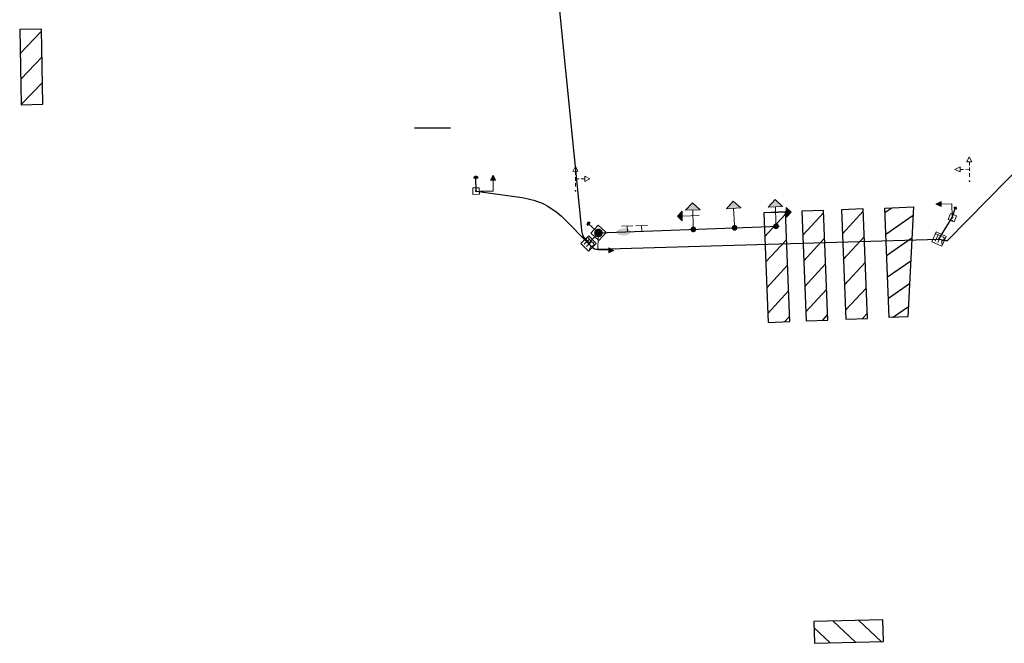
# Model space of a CAD drawing. Header units: feet. Extents: x 2477584 to 2484896, y 499879 to 500376.
# Tile 7 of 11: x 2483264 to 2483536, y 499961 to 500134. Entities that reach past the tile are written whole.
import ezdxf

# ---------------------------------------------------------------- set-up
doc = ezdxf.new("R2010")
doc.units = ezdxf.units.FT
doc.header["$MEASUREMENT"] = 0
for name, color, linetype in [('LT_P_Luminaires', 2, 'Continuous'), ('SG_P_Conduit', 7, 'Continuous'), ('SG_P_Detection', 24, 'Continuous'), ('SG_P_Heads', 2, 'Continuous'), ('SG_P_Mast_Arm', 7, 'Continuous'), ('SG_P_Poles', 7, 'Continuous'), ('SG_P_PullBox', 7, 'Continuous'), ('SG_X_Heads', 2, 'Continuous'), ('SN_P_Signs', 120, 'Continuous')]:
    doc.layers.add(name, color=color, linetype=linetype)
for name, color, linetype, lineweight in [('SG_P_Heads (Construction)', 2, 'Continuous', 13), ('SG_P_PullBox (Construction)', 7, 'Continuous', 13), ('SG_X_Heads (Construction)', 2, 'Continuous', 0)]:
    doc.layers.add(name, color=color, linetype=linetype, lineweight=lineweight)

# ---------------------------------------------------------------- blocks, each defined once
blk = doc.blocks.new('SPOLEP_1')
at = {"layer": 'SG_P_Poles', "linetype": 'Continuous', "lineweight": 0}
h = blk.add_hatch(color=7, dxfattribs=at)
edge = h.paths.add_edge_path()
edge.add_arc((0, 0), 0.06, 0, 360)
at = {"layer": 'SG_P_Poles', "color": 7, "linetype": 'Continuous', "lineweight": 13, "flags": 128}
blk.add_lwpolyline([(-0.075, -0.075), (0.075, -0.075), (0.075, 0.075), (-0.075, 0.075)], close=True, dxfattribs=at)
blk = doc.blocks.new('PED2')
at = {"layer": 'SG_X_Heads', "color": 34, "linetype": 'Continuous', "lineweight": 0}
for p, q in [((0.06, 0), (0.11, 0)), ((0.14, 0), (0.19, 0)), ((0.165, -0.05), (0.165, 0)), ((0.22, 0), (0.27, 0)), ((0.165, -0.13), (0.165, -0.08))]:
    blk.add_line(p, q, dxfattribs=at)
at = {"layer": 'SG_X_Heads', "color": 34, "linetype": 'Continuous', "lineweight": 0, "extrusion": (0, 0, -1), "flags": 128}
for points in [[(-0.27, 0.035), (-0.27, -0.035), (-0.34, 0)], [(-0.2, -0.13), (-0.13, -0.13), (-0.165, -0.2)]]:
    blk.add_lwpolyline(points, close=True, dxfattribs=at)
at = {"layer": 'SG_X_Heads (Construction)', "color": 34, "linetype": 'Continuous', "lineweight": 30}
blk.add_point((0, 0), dxfattribs=at)
blk = doc.blocks.new('PEDPBP')
at = {"layer": 'SG_P_Detection', "linetype": 'Continuous', "lineweight": 0}
blk.add_hatch(color=34, dxfattribs=at).paths.add_polyline_path([(0.18, 0.028), (0.18, -0.028, 0.999997)])
at = {"layer": 'SG_P_Detection', "color": 34, "linetype": 'Continuous', "lineweight": 30}
blk.add_line((0, 0), (0.18, 0), dxfattribs=at)
at = {"layer": 'SG_P_Detection', "color": 34, "linetype": 'Continuous', "lineweight": 0, "flags": 128}
blk.add_lwpolyline([(0.18, 0.028), (0.18, -0.028, 0.999997)], format="xyb", close=True, dxfattribs=at)
blk = doc.blocks.new('PED1P')
at = {"layer": 'SG_P_Heads', "color": 34, "linetype": 'Continuous', "lineweight": 13, "extrusion": (0, 0, -1), "flags": 128}
blk.add_lwpolyline([(-0.06, 0), (-0.235, 0), (-0.235, -0.15)], dxfattribs=at)
at = {"layer": 'SG_P_Heads', "color": 34, "linetype": 'Continuous', "lineweight": 0, "extrusion": (0, 0, -1), "flags": 128}
blk.add_lwpolyline([(-0.27, -0.15), (-0.2, -0.15), (-0.235, -0.22)], close=True, dxfattribs=at)
at = {"layer": 'SG_P_Heads', "color": 34, "linetype": 'Continuous', "lineweight": 0, "extrusion": (0, 0, -1)}
blk.add_solid([(-0.27, -0.15), (-0.2, -0.15), (-0.235, -0.22)], dxfattribs=at)
at = {"layer": 'SG_P_Heads (Construction)', "color": 46, "linetype": 'Continuous', "lineweight": 30}
blk.add_point((0, 0), dxfattribs=at)
blk = doc.blocks.new('SPEDP')
at = {"layer": 'SG_P_Poles', "linetype": 'Continuous', "lineweight": 0}
h = blk.add_hatch(color=7, dxfattribs=at)
edge = h.paths.add_edge_path()
edge.add_arc((0, 0), 0.015, 0, 360)
at = {"layer": 'SG_P_Poles', "color": 7, "linetype": 'Continuous', "lineweight": 13, "flags": 128}
blk.add_lwpolyline([(-0.045, -0.045), (0.045, -0.045), (0.045, 0.045), (-0.045, 0.045)], close=True, dxfattribs=at)
blk = doc.blocks.new('PED1P_1')
at = {"layer": 'SG_P_Heads', "color": 34, "linetype": 'Continuous', "lineweight": 13, "extrusion": (0, 0, -1), "flags": 128}
blk.add_lwpolyline([(-0.06, 0), (-0.235, 0), (-0.235, -0.15)], dxfattribs=at)
at = {"layer": 'SG_P_Heads', "color": 34, "linetype": 'Continuous', "lineweight": 0, "extrusion": (0, 0, -1), "flags": 128}
blk.add_lwpolyline([(-0.27, -0.15), (-0.2, -0.15), (-0.235, -0.22)], close=True, dxfattribs=at)
at = {"layer": 'SG_P_Heads', "color": 34, "linetype": 'Continuous', "lineweight": 0, "extrusion": (0, 0, -1)}
blk.add_solid([(-0.27, -0.15), (-0.2, -0.15), (-0.235, -0.22)], dxfattribs=at)
at = {"layer": 'SG_P_Heads (Construction)', "color": 46, "linetype": 'Continuous', "lineweight": 30}
blk.add_point((0, 0), dxfattribs=at)
blk = doc.blocks.new('SIGPBP')
at = {"layer": 'SG_P_PullBox', "color": 7, "linetype": 'Continuous', "lineweight": 13, "flags": 128}
blk.add_lwpolyline([(-0.075, 0.075), (0.075, 0.075), (0.075, -0.075), (-0.075, -0.075)], close=True, dxfattribs=at)
for points in [[(-0.068, 0.05), (-0.006, 0.05)], [(-0.036, 0.05), (-0.036, -0.05)], [(0.006, -0.05), (0.006, 0.05), (0.043, 0.05), (0.047, 0.049), (0.053, 0.048), (0.055, 0.046), (0.058, 0.044), (0.061, 0.041), (0.063, 0.037), (0.065, 0.03), (0.065, 0.021), (0.064, 0.018), (0.062, 0.013), (0.059, 0.007), (0.056, 0.005), (0.054, 0.004), (0.052, 0.003), (0.05, 0.002), (0.043, 0.001), (0.006, 0.001)], [(0.043, 0.001), (0.065, -0.05)]]:
    blk.add_lwpolyline(points, dxfattribs=at)
at = {"layer": 'SG_P_PullBox (Construction)', "color": 7, "linetype": 'Continuous', "lineweight": 30}
blk.add_point((0, 0), dxfattribs=at)
blk = doc.blocks.new('SH5P_1')
at = {"layer": 'SG_P_Heads', "linetype": 'Continuous', "lineweight": 0, "extrusion": (0, 0, -1)}
h = blk.add_hatch(color=34, dxfattribs=at)
edge = h.paths.add_edge_path()
edge.add_arc((0, 0), 0.04, 0, 360)
at = {"layer": 'SG_P_Heads', "color": 34, "linetype": 'Continuous', "lineweight": 13}
for p, q in [((0.04, 0), (0.27, 0)), ((0.189, 0.086), (0.189, -0.149))]:
    blk.add_line(p, q, dxfattribs=at)
at = {"layer": 'SG_P_Heads', "color": 30, "linetype": 'Continuous', "lineweight": 0, "extrusion": (0, 0, -1), "flags": 128}
for points in [[(-0.269, 0.1), (-0.369, 0), (-0.269, -0.1)], [(-0.255, -0.149), (-0.188, -0.215), (-0.121, -0.149)]]:
    blk.add_lwpolyline(points, close=True, dxfattribs=at)
at = {"layer": 'SG_P_Heads', "color": 30, "linetype": 'Continuous', "lineweight": 0, "extrusion": (0, 0, -1)}
for points in [[(-0.269, 0.1), (-0.369, 0), (-0.269, -0.1)], [(-0.255, -0.149), (-0.188, -0.215), (-0.121, -0.149)]]:
    blk.add_solid(points, dxfattribs=at)
blk = doc.blocks.new('SGN1PP')
at = {"layer": 'SN_P_Signs', "color": 230, "linetype": 'Continuous', "lineweight": 13}
for p, q in [((0, 0), (-0.08, 0)), ((0, 0.08), (0, -0.08))]:
    blk.add_line(p, q, dxfattribs=at)
blk = doc.blocks.new('CSMP')
at = {"layer": 'LT_P_Luminaires', "linetype": 'Continuous', "lineweight": 0, "extrusion": (0, 0, -1)}
h = blk.add_hatch(color=7, dxfattribs=at)
edge = h.paths.add_edge_path()
edge.add_arc((0, 0), 0.055, 0, 360)
h = blk.add_hatch(color=34, dxfattribs=at)
edge = h.paths.add_edge_path()
edge.add_ellipse((-0.35, 0), major_axis=(-0.1, 0), ratio=0.5, start_angle=0, end_angle=360)
at = {"layer": 'LT_P_Luminaires', "color": 34, "linetype": 'Continuous', "lineweight": 13}
blk.add_line((0, 0), (0.25, 0), dxfattribs=at)
blk = doc.blocks.new('SHP')
at = {"layer": 'SG_P_Heads', "linetype": 'Continuous', "lineweight": 0}
h = blk.add_hatch(color=34, dxfattribs=at)
edge = h.paths.add_edge_path()
edge.add_arc((0, 0), 0.04, 0, 360)
at = {"layer": 'SG_P_Heads', "color": 34, "linetype": 'Continuous', "lineweight": 13}
blk.add_line((0.04, 0), (0.27, 0), dxfattribs=at)
at = {"layer": 'SG_P_Heads', "color": 30, "linetype": 'Continuous', "lineweight": 0, "flags": 128}
blk.add_lwpolyline([(0.27, 0.1), (0.37, 0), (0.27, -0.1)], close=True, dxfattribs=at)
at = {"layer": 'SG_P_Heads', "color": 30, "linetype": 'Continuous', "lineweight": 0, "extrusion": (0, 0, -1)}
blk.add_solid([(-0.27, 0.1), (-0.37, 0), (-0.27, -0.1)], dxfattribs=at)

msp = doc.modelspace()

# ---------------------------------------------------------------- hatches: boundary and pattern name
at = {"layer": 'SG_P_Detection'}
h = msp.add_hatch(dxfattribs=at)
h.set_pattern_fill('HATCH', color=256, scale=0.1, style=0, pattern_type=2)
h.set_pattern_definition([(46.172, (2483268.5806, 500114.359), (-3.6071, 3.4625), [])])
h.paths.add_polyline_path([(2483264.23, 500131.05), (2483264.65, 500110.25), (2483270.67, 500110.37), (2483270.24, 500131.17)], flags=0)
h = msp.add_hatch(dxfattribs=at)
h.set_pattern_fill('HATCH', color=256, scale=0.1, style=0, pattern_type=2)
h.set_pattern_definition([(47.3, (2483474.616, 500063.7504), (-3.6747, 3.3907), [])])
h.paths.add_polyline_path([(2483469.94, 500080.35), (2483471.15, 500050.03), (2483477.16, 500050.27), (2483475.95, 500080.59)], flags=0)
h = msp.add_hatch(dxfattribs=at)
h.set_pattern_fill('HATCH', color=256, scale=0.1, style=0, pattern_type=2)
h.set_pattern_definition([(47.3, (2483485.144, 500064.155), (-3.6747, 3.3907), [])])
h.paths.add_polyline_path([(2483480.46, 500080.75), (2483481.68, 500050.44), (2483487.69, 500050.68), (2483486.47, 500081)], flags=0)
h = msp.add_hatch(dxfattribs=at)
h.set_pattern_fill('HATCH', color=256, scale=0.1, style=0, pattern_type=2)
h.set_pattern_definition([(47.3, (2483496.1386, 500064.6066), (-3.6747, 3.3907), [])])
h.paths.add_polyline_path([(2483491.46, 500081.21), (2483492.68, 500050.89), (2483498.69, 500051.13), (2483497.47, 500081.45)], flags=0)
h = msp.add_hatch(dxfattribs=at)
h.set_pattern_fill('HATCH', color=256, scale=0.1, style=0, pattern_type=2)
h.set_pattern_definition([(34.78, (2483556.8476, 500044.409), (-2.85216, 4.10672), [])])
h.paths.add_polyline_path([(2483511.38, 500081.98), (2483509.79, 500051.54), (2483504.63, 500051.34), (2483503.41, 500081.66)], flags=0)
h = msp.add_hatch(dxfattribs=at)
h.set_pattern_fill('HATCH', color=256, scale=0.1, style=0, pattern_type=2)
h.set_pattern_definition([(316.517, (2483486.233, 499963.328), (3.4407, 3.6279), [])])
h.paths.add_polyline_path([(2483502.89, 499967.78), (2483483.84, 499967.28), (2483484, 499961.26), (2483503.05, 499961.77)], flags=0)

# ---------------------------------------------------------------- linework, layer by layer
at = {"layer": 'SG_P_Conduit'}
for p, q in [((2483419.74, 500074.68), (2483406.79, 500204.3)), ((2483373.39, 500103.82), (2483383.39, 500103.89)), ((2483520.71, 500072.61), (2483546.07, 500098.51)), ((2483390.41, 500086.34), (2483403.2, 500084.55)), ((2483414.65, 500078.81), (2483421.54, 500071.83)), ((2483518.41, 500073.08), (2483522.09, 500079.02)), ((2483424.25, 500074.77), (2483421.54, 500071.83)), ((2483419.63, 500073.77), (2483421.54, 500071.83)), ((2483420.31, 500073.47), (2483421.73, 500072.03)), ((2483421.54, 500071.83), (2483422.49, 500070.87)), ((2483423.98, 500070.28), (2483518.41, 500073.08))]:
    msp.add_line(p, q, dxfattribs=at)
at = {"layer": 'SG_P_Conduit', "extrusion": (0, 0, -1)}
msp.add_arc((-2483400.42, 500064.74), 20, 97.9854, 135.3263, dxfattribs=at)
at = {"layer": 'SG_P_Conduit'}
for centre, start, end in [((2483421.73, 500074.88), 185.707, 224.5904), ((2483423.91, 500072.28), 224.5904, 271.9481)]:
    msp.add_arc(centre, 2, start, end, dxfattribs=at)
msp.add_open_spline([(2483520.71, 500072.61), (2483520.35, 500072.38), (2483518.41, 500073.08), (2483518.41, 500073.08)], degree=3, dxfattribs=at)
at = {"layer": 'SG_P_Detection', "flags": 128}
for points in [[(2483264.23, 500131.05), (2483264.65, 500110.25), (2483270.67, 500110.37), (2483270.24, 500131.17)], [(2483469.94, 500080.35), (2483471.15, 500050.03), (2483477.16, 500050.27), (2483475.95, 500080.59)], [(2483480.46, 500080.75), (2483481.68, 500050.44), (2483487.69, 500050.68), (2483486.47, 500081)], [(2483491.46, 500081.21), (2483492.68, 500050.89), (2483498.69, 500051.13), (2483497.47, 500081.45)], [(2483511.38, 500081.98), (2483509.79, 500051.54), (2483504.63, 500051.34), (2483503.41, 500081.66)], [(2483502.89, 499967.78), (2483483.84, 499967.28), (2483484, 499961.26), (2483503.05, 499961.77)]]:
    msp.add_lwpolyline(points, close=True, dxfattribs=at)
at = {"layer": 'SG_P_Mast_Arm'}
msp.add_line((2483424.25, 500074.77), (2483474.22, 500076.65), dxfattribs=at)

# ---------------------------------------------------------------- block references
at = {"layer": 'LT_P_Luminaires', "color": 34, "linetype": 'Continuous', "lineweight": 13, "extrusion": (0, 0, -1), "xscale": 20, "yscale": 20, "zscale": 20, "rotation": 177.8504735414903}
msp.add_blockref('CSMP', (-2483424.25, 500074.78), dxfattribs=at)
at = {"layer": 'SG_P_Detection', "color": 34, "linetype": 'Continuous', "lineweight": 30}
for p, xscale, yscale, zscale, rotation in [((2483390.41, 500086.34), 20, 20, 20, 90.80915077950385), ((2483522.09, 500079.02), 14.51479783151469, 14.51479783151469, 14.51479783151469, 71.5432851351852), ((2483424.25, 500074.77), 20, 20, 20, 136.891789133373)]:
    msp.add_blockref('PEDPBP', p, dxfattribs=dict(at, xscale=xscale, yscale=yscale, zscale=zscale, rotation=rotation))
at = {"layer": 'SG_P_Heads', "color": 46, "linetype": 'Continuous', "lineweight": 30, "extrusion": (0, 0, -1)}
for name, p, xscale, yscale, zscale, rotation in [('PED1P', (-2483390.41, 500086.34), 20.00000000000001, 20.00000000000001, 20.00000000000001, 180.1633921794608), ('PED1P_1', (-2483522.04, 500078.08), 20, 20, 20, 89.36710583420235), ('PED1P', (-2483424.25, 500074.77), 20.00000000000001, 20.00000000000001, 20.00000000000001, 271.610020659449)]:
    msp.add_blockref(name, p, dxfattribs=dict(at, xscale=xscale, yscale=yscale, zscale=zscale, rotation=rotation))
at = {"layer": 'SG_P_Heads', "color": 34, "linetype": 'Continuous', "lineweight": 13, "extrusion": (0, 0, -1), "xscale": 20, "yscale": 20, "zscale": 20, "rotation": 88.39730886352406}
msp.add_blockref('SH5P_1', (-2483450.49, 500075.76), dxfattribs=at)
at = {"layer": 'SG_P_Heads', "color": 34, "linetype": 'Continuous', "lineweight": 0, "extrusion": (0, 0, -1), "xscale": 19.99999999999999, "yscale": 19.99999999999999, "zscale": 19.99999999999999, "rotation": 87.11622518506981}
msp.add_blockref('SHP', (-2483461.89, 500076.19), dxfattribs=at)
at = {"layer": 'SG_P_Heads', "color": 34, "linetype": 'Continuous', "lineweight": 13, "xscale": 20.00000000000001, "yscale": 20.00000000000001, "zscale": 20.00000000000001, "rotation": 92.10556479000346}
msp.add_blockref('SH5P_1', (2483473.37, 500076.62), dxfattribs=at)
at = {"layer": 'SG_P_Poles', "color": 7, "linetype": 'Continuous', "lineweight": 13}
for p, xscale, yscale, zscale, rotation in [((2483390.41, 500086.34), 20.00000000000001, 20.00000000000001, 20.00000000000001, 180.8091507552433), ((2483522.09, 500079.02), 20, 20, 20, 158.2206562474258)]:
    msp.add_blockref('SPEDP', p, dxfattribs=dict(at, xscale=xscale, yscale=yscale, zscale=zscale, rotation=rotation))
at = {"layer": 'SG_P_Poles', "color": 7, "linetype": 'Continuous', "lineweight": 0, "xscale": 20.00000000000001, "yscale": 20.00000000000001, "zscale": 20.00000000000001, "rotation": 317.2605616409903}
msp.add_blockref('SPOLEP_1', (2483424.25, 500074.77), dxfattribs=at)
at = {"layer": 'SG_P_PullBox', "color": 7, "linetype": 'Continuous', "lineweight": 30, "xscale": 20, "yscale": 20, "zscale": 20}
for p, rotation in [((2483518.41, 500073.08), 335.7293708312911), ((2483421.54, 500071.83), 314.5904296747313)]:
    msp.add_blockref('SIGPBP', p, dxfattribs=dict(at, rotation=rotation))
at = {"layer": 'SG_X_Heads', "color": 34, "linetype": 'Continuous', "lineweight": 0, "extrusion": (0, 0, -1), "xscale": 20, "yscale": 20, "zscale": 20, "rotation": 89.42509589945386}
msp.add_blockref('PED2', (-2483526.87, 500089.07), dxfattribs=at)
at = {"layer": 'SG_X_Heads', "color": 34, "linetype": 'Continuous', "lineweight": 0, "xscale": 20.00000000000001, "yscale": 20.00000000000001, "zscale": 20.00000000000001, "rotation": 90.57490407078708}
msp.add_blockref('PED2', (2483417.95, 500086.41), dxfattribs=at)
at = {"layer": 'SN_P_Signs', "color": 230, "linetype": 'Continuous', "lineweight": 13, "xscale": 20, "yscale": 20, "zscale": 20, "rotation": 91.68291999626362}
for p in [(2483432.2, 500076.67), (2483436.2, 500076.82)]:
    msp.add_blockref('SGN1PP', p, dxfattribs=at)

doc.saveas('drawing.dxf')
